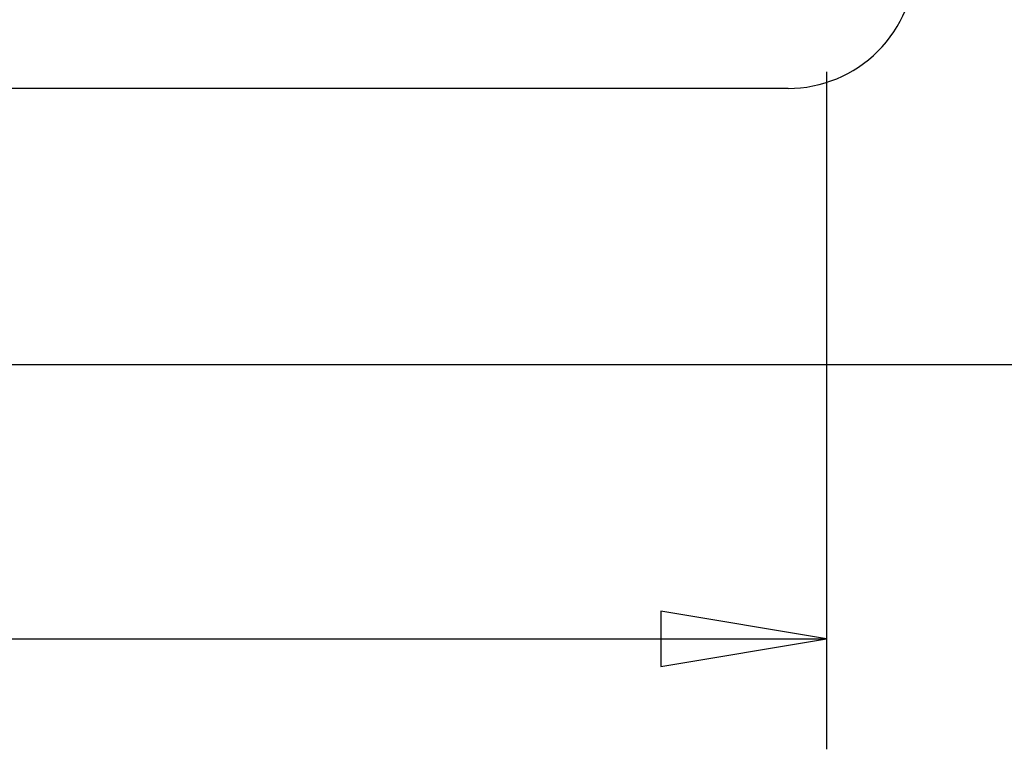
# Model space of a CAD drawing. Extents: x -64 to 356, y -42 to 255.
# Tile 18 of 31: x 31 to 53, y -19 to -2. Entities that reach past the tile are written whole.
import ezdxf

# ---------------------------------------------------------------- set-up
doc = ezdxf.new("R2010")
doc.units = 0
doc.layers.add('BG_DIMENSION', color=7, linetype='CONTINUOUS')
doc.layers.add('BG_PANEL', color=7, linetype='CONTINUOUS')

msp = doc.modelspace()

# ---------------------------------------------------------------- linework, layer by layer
at = {"layer": 'BG_DIMENSION'}
for points in [[(49.2125, -3.2385), (49.2125, -18.8214)], [(45.4025, -16.9164), (49.2125, -16.2814), (45.4025, -15.6464), (45.4025, -16.9164)], [(30.0736, -16.2814), (49.2125, -16.2814)]]:
    msp.add_lwpolyline(points, dxfattribs=at)
at = {"layer": 'BG_PANEL'}
msp.add_lwpolyline([(116.272818, -9.970262), (116.272818, 135.825738), (-8.695182, 135.825738), (-8.695182, -9.970262)], close=True, dxfattribs=at)
msp.add_lwpolyline([(48.327818, -3.6195, 0.414214), (51.248818, -0.6985)], format="xyb", dxfattribs=at)
msp.add_lwpolyline([(48.327818, -3.6195), (-0.694182, -3.6195)], dxfattribs=at)

doc.saveas('drawing.dxf')
